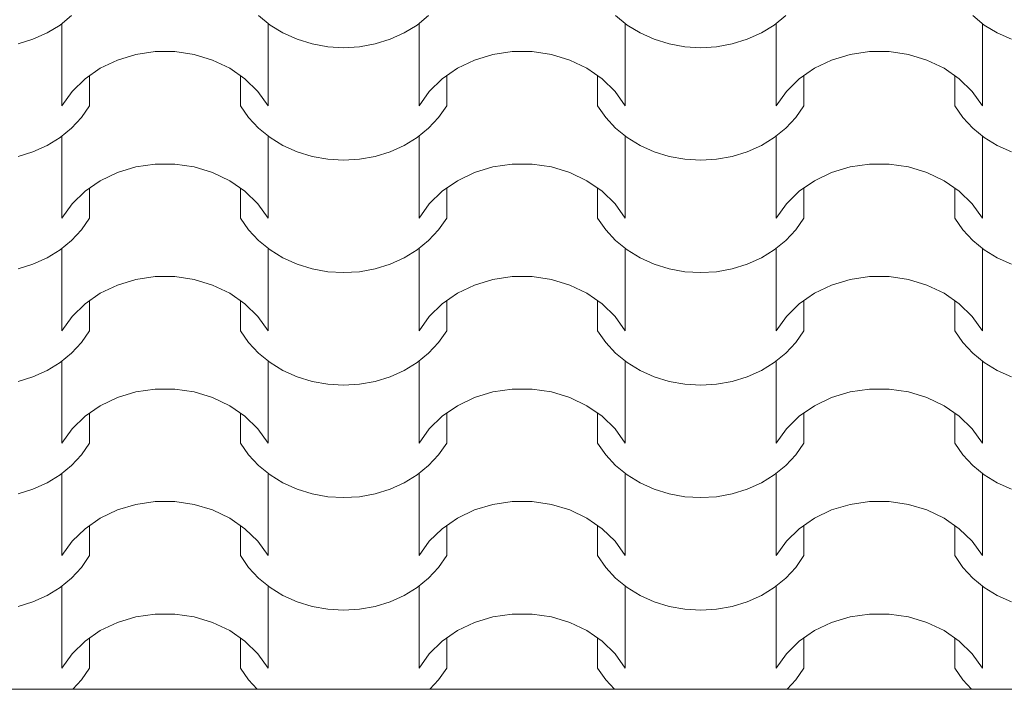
# Model space of a CAD drawing. Extents: x -631805 to -376315, y -40155 to 84873.
# Tile 256 of 256: x -484643 to -483523, y 65864 to 66626. Entities that reach past the tile are written whole.
import ezdxf

# ---------------------------------------------------------------- set-up
doc = ezdxf.new("R2010")
doc.units = 0
doc.header["$MEASUREMENT"] = 0
doc.linetypes.add('Dashed', pattern=[564.444447, 282.222223, -282.222223])
doc.layers.add('arch wypelnienia_Nr_Pióra__102', color=252, linetype='Continuous', lineweight=9)
doc.layers.add('INWENT.ŚCIANY_Nr_Pióra__21', color=252, linetype='Continuous', lineweight=9)

# ---------------------------------------------------------------- blocks, each defined once
blk = doc.blocks.new('*X879')
at = {"layer": 'arch wypelnienia_Nr_Pióra__102', "linetype": 'Continuous'}
for p, q in [((-486295.2, 131092.7), (-486309.9, 131083.7)), ((-486282.1, 131103.4), (-486295.2, 131092.7)), ((-486293, 131094.3), (-486293, 131019.9)), ((-486056.2, 131092.7), (-486069.3, 131103.4)), ((-486058.4, 131094.3), (-486058.4, 131019.9)), ((-486041.5, 131083.7), (-486056.2, 131092.7)), ((-485888.8, 131092.7), (-485903.5, 131083.7)), ((-485875.7, 131103.4), (-485888.8, 131092.7)), ((-485886.6, 131094.3), (-485886.6, 131019.9)), ((-485649.8, 131092.7), (-485662.9, 131103.4)), ((-485652, 131094.3), (-485652, 131019.9)), ((-485635.1, 131083.7), (-485649.8, 131092.7)), ((-485482.4, 131092.7), (-485497.1, 131083.7)), ((-485469.3, 131103.4), (-485482.4, 131092.7)), ((-485480.2, 131094.3), (-485480.2, 131019.9)), ((-485243.4, 131092.7), (-485256.5, 131103.4)), ((-485245.6, 131094.3), (-485245.6, 131019.9)), ((-485228.7, 131083.7), (-485243.4, 131092.7)), ((-486309.9, 131083.7), (-486326, 131076.5)), ((-486025.4, 131076.5), (-486041.5, 131083.7)), ((-485903.5, 131083.7), (-485919.6, 131076.5)), ((-485619, 131076.5), (-485635.1, 131083.7)), ((-485497.1, 131083.7), (-485513.2, 131076.5)), ((-485212.6, 131076.5), (-485228.7, 131083.7)), ((-486326, 131076.5), (-486343, 131071.2)), ((-486293, 131075.2), (-486293, 131000.9)), ((-486058.4, 131075.2), (-486058.4, 131000.9)), ((-486008.4, 131071.2), (-486025.4, 131076.5)), ((-485990.6, 131068), (-486008.4, 131071.2)), ((-485936.6, 131071.2), (-485954.4, 131068)), ((-485919.6, 131076.5), (-485936.6, 131071.2)), ((-485886.6, 131075.2), (-485886.6, 131000.9)), ((-485652, 131075.2), (-485652, 131000.9)), ((-485602, 131071.2), (-485619, 131076.5)), ((-485584.2, 131068), (-485602, 131071.2)), ((-485530.2, 131071.2), (-485548, 131068)), ((-485513.2, 131076.5), (-485530.2, 131071.2)), ((-485480.2, 131075.2), (-485480.2, 131000.9)), ((-485245.6, 131075.2), (-485245.6, 131000.9)), ((-486229.9, 131052.9), (-486208.9, 131059.2)), ((-486208.9, 131059.2), (-486186.9, 131062.5)), ((-486186.9, 131062.5), (-486175.7, 131062.5)), ((-486175.7, 131062.5), (-486164.5, 131062.5)), ((-486164.5, 131062.5), (-486142.5, 131059.2)), ((-486142.5, 131059.2), (-486121.5, 131052.9)), ((-485972.5, 131066.9), (-485990.6, 131068)), ((-485954.4, 131068), (-485972.5, 131066.9)), ((-485823.5, 131052.9), (-485802.5, 131059.2)), ((-485802.5, 131059.2), (-485780.5, 131062.5)), ((-485780.5, 131062.5), (-485769.3, 131062.5)), ((-485769.3, 131062.5), (-485758.1, 131062.5)), ((-485758.1, 131062.5), (-485736.1, 131059.2)), ((-485736.1, 131059.2), (-485715.1, 131052.9)), ((-485566.1, 131066.9), (-485584.2, 131068)), ((-485548, 131068), (-485566.1, 131066.9)), ((-485417.1, 131052.9), (-485396.1, 131059.2)), ((-485396.1, 131059.2), (-485374.1, 131062.5)), ((-485374.1, 131062.5), (-485362.9, 131062.5)), ((-485362.9, 131062.5), (-485351.7, 131062.5)), ((-485351.7, 131062.5), (-485329.7, 131059.2)), ((-485329.7, 131059.2), (-485308.7, 131052.9)), ((-486249.4, 131043.5), (-486229.9, 131052.9)), ((-486121.5, 131052.9), (-486102, 131043.5)), ((-485843, 131043.5), (-485823.5, 131052.9)), ((-485715.1, 131052.9), (-485695.6, 131043.5)), ((-485436.6, 131043.5), (-485417.1, 131052.9)), ((-485308.7, 131052.9), (-485289.2, 131043.5)), ((-486266.7, 131031.5), (-486249.4, 131043.5)), ((-486102, 131043.5), (-486084.7, 131031.5)), ((-485860.3, 131031.5), (-485843, 131043.5)), ((-485695.6, 131043.5), (-485678.3, 131031.5)), ((-485453.9, 131031.5), (-485436.6, 131043.5)), ((-485289.2, 131043.5), (-485271.9, 131031.5)), ((-486281.4, 131017.1), (-486266.7, 131031.5)), ((-486261.6, 131035.1), (-486261.6, 131000.9)), ((-486089.8, 131035.1), (-486089.8, 131000.9)), ((-486084.7, 131031.5), (-486070, 131017.1)), ((-485875, 131017.1), (-485860.3, 131031.5)), ((-485855.2, 131035.1), (-485855.2, 131000.9)), ((-485683.4, 131035.1), (-485683.4, 131000.9)), ((-485678.3, 131031.5), (-485663.6, 131017.1)), ((-485468.6, 131017.1), (-485453.9, 131031.5)), ((-485448.8, 131035.1), (-485448.8, 131000.9)), ((-485277, 131035.1), (-485277, 131000.9)), ((-485271.9, 131031.5), (-485257.2, 131017.1)), ((-486293, 131000.9), (-486281.4, 131017.1)), ((-486070, 131017.1), (-486058.4, 131000.9)), ((-485886.6, 131000.9), (-485875, 131017.1)), ((-485663.6, 131017.1), (-485652, 131000.9)), ((-485480.2, 131000.9), (-485468.6, 131017.1)), ((-485257.2, 131017.1), (-485245.6, 131000.9)), ((-486261.6, 131000.9), (-486270.8, 130987.5)), ((-486080.6, 130987.5), (-486089.8, 131000.9)), ((-485855.2, 131000.9), (-485864.4, 130987.5)), ((-485674.2, 130987.5), (-485683.4, 131000.9)), ((-485448.8, 131000.9), (-485458, 130987.5)), ((-485267.8, 130987.5), (-485277, 131000.9)), ((-486270.8, 130987.5), (-486282.1, 130975.4)), ((-486069.3, 130975.4), (-486080.6, 130987.5)), ((-485864.4, 130987.5), (-485875.7, 130975.4)), ((-485662.9, 130975.4), (-485674.2, 130987.5)), ((-485458, 130987.5), (-485469.3, 130975.4)), ((-485256.5, 130975.4), (-485267.8, 130987.5)), ((-486282.1, 130975.4), (-486295.2, 130964.7)), ((-486056.2, 130964.7), (-486069.3, 130975.4)), ((-485875.7, 130975.4), (-485888.8, 130964.7)), ((-485649.8, 130964.7), (-485662.9, 130975.4)), ((-485469.3, 130975.4), (-485482.4, 130964.7)), ((-485243.4, 130964.7), (-485256.5, 130975.4)), ((-486295.2, 130964.7), (-486309.9, 130955.6)), ((-486293, 130966.2), (-486293, 130891.9)), ((-486058.4, 130966.2), (-486058.4, 130891.9)), ((-486041.5, 130955.6), (-486056.2, 130964.7)), ((-485888.8, 130964.7), (-485903.5, 130955.6)), ((-485886.6, 130966.2), (-485886.6, 130891.9)), ((-485652, 130966.2), (-485652, 130891.9)), ((-485635.1, 130955.6), (-485649.8, 130964.7)), ((-485482.4, 130964.7), (-485497.1, 130955.6)), ((-485480.2, 130966.2), (-485480.2, 130891.9)), ((-485245.6, 130966.2), (-485245.6, 130891.9)), ((-485228.7, 130955.6), (-485243.4, 130964.7)), ((-486326, 130948.4), (-486343, 130943.1)), ((-486309.9, 130955.6), (-486326, 130948.4)), ((-486293, 130947.2), (-486293, 130872.8)), ((-486058.4, 130947.2), (-486058.4, 130872.8)), ((-486025.4, 130948.4), (-486041.5, 130955.6)), ((-486008.4, 130943.1), (-486025.4, 130948.4)), ((-485919.6, 130948.4), (-485936.6, 130943.1)), ((-485903.5, 130955.6), (-485919.6, 130948.4)), ((-485886.6, 130947.2), (-485886.6, 130872.8)), ((-485652, 130947.2), (-485652, 130872.8)), ((-485619, 130948.4), (-485635.1, 130955.6)), ((-485602, 130943.1), (-485619, 130948.4)), ((-485513.2, 130948.4), (-485530.2, 130943.1)), ((-485497.1, 130955.6), (-485513.2, 130948.4)), ((-485480.2, 130947.2), (-485480.2, 130872.8)), ((-485245.6, 130947.2), (-485245.6, 130872.8)), ((-485212.6, 130948.4), (-485228.7, 130955.6)), ((-485990.6, 130939.9), (-486008.4, 130943.1)), ((-485972.5, 130938.9), (-485990.6, 130939.9)), ((-485954.4, 130939.9), (-485972.5, 130938.9)), ((-485936.6, 130943.1), (-485954.4, 130939.9)), ((-485584.2, 130939.9), (-485602, 130943.1)), ((-485566.1, 130938.9), (-485584.2, 130939.9)), ((-485548, 130939.9), (-485566.1, 130938.9)), ((-485530.2, 130943.1), (-485548, 130939.9)), ((-486249.4, 130915.4), (-486229.9, 130924.8)), ((-486229.9, 130924.8), (-486208.9, 130931.2)), ((-486208.9, 130931.2), (-486186.9, 130934.4)), ((-486186.9, 130934.4), (-486175.7, 130934.4)), ((-486175.7, 130934.4), (-486164.5, 130934.4)), ((-486164.5, 130934.4), (-486142.5, 130931.2)), ((-486142.5, 130931.2), (-486121.5, 130924.8)), ((-486121.5, 130924.8), (-486102, 130915.4)), ((-485843, 130915.4), (-485823.5, 130924.8)), ((-485823.5, 130924.8), (-485802.5, 130931.2)), ((-485802.5, 130931.2), (-485780.5, 130934.4)), ((-485780.5, 130934.4), (-485769.3, 130934.4)), ((-485769.3, 130934.4), (-485758.1, 130934.4)), ((-485758.1, 130934.4), (-485736.1, 130931.2)), ((-485736.1, 130931.2), (-485715.1, 130924.8)), ((-485715.1, 130924.8), (-485695.6, 130915.4)), ((-485436.6, 130915.4), (-485417.1, 130924.8)), ((-485417.1, 130924.8), (-485396.1, 130931.2)), ((-485396.1, 130931.2), (-485374.1, 130934.4)), ((-485374.1, 130934.4), (-485362.9, 130934.4)), ((-485362.9, 130934.4), (-485351.7, 130934.4)), ((-485351.7, 130934.4), (-485329.7, 130931.2)), ((-485329.7, 130931.2), (-485308.7, 130924.8)), ((-485308.7, 130924.8), (-485289.2, 130915.4)), ((-486266.7, 130903.4), (-486249.4, 130915.4)), ((-486102, 130915.4), (-486084.7, 130903.4)), ((-485860.3, 130903.4), (-485843, 130915.4)), ((-485695.6, 130915.4), (-485678.3, 130903.4)), ((-485453.9, 130903.4), (-485436.6, 130915.4)), ((-485289.2, 130915.4), (-485271.9, 130903.4)), ((-486281.4, 130889.1), (-486266.7, 130903.4)), ((-486261.6, 130907), (-486261.6, 130872.8)), ((-486089.8, 130907), (-486089.8, 130872.8)), ((-486084.7, 130903.4), (-486070, 130889.1)), ((-485875, 130889.1), (-485860.3, 130903.4)), ((-485855.2, 130907), (-485855.2, 130872.8)), ((-485683.4, 130907), (-485683.4, 130872.8)), ((-485678.3, 130903.4), (-485663.6, 130889.1)), ((-485468.6, 130889.1), (-485453.9, 130903.4)), ((-485448.8, 130907), (-485448.8, 130872.8)), ((-485277, 130907), (-485277, 130872.8)), ((-485271.9, 130903.4), (-485257.2, 130889.1)), ((-486293, 130872.8), (-486281.4, 130889.1)), ((-486070, 130889.1), (-486058.4, 130872.8)), ((-485886.6, 130872.8), (-485875, 130889.1)), ((-485663.6, 130889.1), (-485652, 130872.8)), ((-485480.2, 130872.8), (-485468.6, 130889.1)), ((-485257.2, 130889.1), (-485245.6, 130872.8)), ((-486261.6, 130872.8), (-486270.8, 130859.4)), ((-486080.6, 130859.4), (-486089.8, 130872.8)), ((-485855.2, 130872.8), (-485864.4, 130859.4)), ((-485674.2, 130859.4), (-485683.4, 130872.8)), ((-485448.8, 130872.8), (-485458, 130859.4)), ((-485267.8, 130859.4), (-485277, 130872.8)), ((-486270.8, 130859.4), (-486282.1, 130847.3)), ((-486069.3, 130847.3), (-486080.6, 130859.4)), ((-485864.4, 130859.4), (-485875.7, 130847.3)), ((-485662.9, 130847.3), (-485674.2, 130859.4)), ((-485458, 130859.4), (-485469.3, 130847.3)), ((-485256.5, 130847.3), (-485267.8, 130859.4)), ((-486282.1, 130847.3), (-486295.2, 130836.6)), ((-486056.2, 130836.6), (-486069.3, 130847.3)), ((-485875.7, 130847.3), (-485888.8, 130836.6)), ((-485649.8, 130836.6), (-485662.9, 130847.3)), ((-485469.3, 130847.3), (-485482.4, 130836.6)), ((-485243.4, 130836.6), (-485256.5, 130847.3)), ((-486295.2, 130836.6), (-486309.9, 130827.5)), ((-486293, 130838.2), (-486293, 130763.8)), ((-486058.4, 130838.2), (-486058.4, 130763.8)), ((-486041.5, 130827.5), (-486056.2, 130836.6)), ((-485888.8, 130836.6), (-485903.5, 130827.5)), ((-485886.6, 130838.2), (-485886.6, 130763.8)), ((-485652, 130838.2), (-485652, 130763.8)), ((-485635.1, 130827.5), (-485649.8, 130836.6)), ((-485482.4, 130836.6), (-485497.1, 130827.5)), ((-485480.2, 130838.2), (-485480.2, 130763.8)), ((-485245.6, 130838.2), (-485245.6, 130763.8)), ((-485228.7, 130827.5), (-485243.4, 130836.6)), ((-486309.9, 130827.5), (-486326, 130820.3)), ((-486025.4, 130820.3), (-486041.5, 130827.5)), ((-485903.5, 130827.5), (-485919.6, 130820.3)), ((-485619, 130820.3), (-485635.1, 130827.5)), ((-485497.1, 130827.5), (-485513.2, 130820.3)), ((-485212.6, 130820.3), (-485228.7, 130827.5)), ((-486326, 130820.3), (-486343, 130815.1)), ((-486293, 130819.1), (-486293, 130744.7)), ((-486058.4, 130819.1), (-486058.4, 130744.7)), ((-486008.4, 130815.1), (-486025.4, 130820.3)), ((-485990.6, 130811.9), (-486008.4, 130815.1)), ((-485936.6, 130815.1), (-485954.4, 130811.9)), ((-485919.6, 130820.3), (-485936.6, 130815.1)), ((-485886.6, 130819.1), (-485886.6, 130744.7)), ((-485652, 130819.1), (-485652, 130744.7)), ((-485602, 130815.1), (-485619, 130820.3)), ((-485584.2, 130811.9), (-485602, 130815.1)), ((-485530.2, 130815.1), (-485548, 130811.9)), ((-485513.2, 130820.3), (-485530.2, 130815.1)), ((-485480.2, 130819.1), (-485480.2, 130744.7)), ((-485245.6, 130819.1), (-485245.6, 130744.7)), ((-486229.9, 130796.7), (-486208.9, 130803.1)), ((-486208.9, 130803.1), (-486186.9, 130806.3)), ((-486186.9, 130806.3), (-486175.7, 130806.3)), ((-486175.7, 130806.3), (-486164.5, 130806.3)), ((-486164.5, 130806.3), (-486142.5, 130803.1)), ((-486142.5, 130803.1), (-486121.5, 130796.7)), ((-485972.5, 130810.8), (-485990.6, 130811.9)), ((-485954.4, 130811.9), (-485972.5, 130810.8)), ((-485823.5, 130796.7), (-485802.5, 130803.1)), ((-485802.5, 130803.1), (-485780.5, 130806.3)), ((-485780.5, 130806.3), (-485769.3, 130806.3)), ((-485769.3, 130806.3), (-485758.1, 130806.3)), ((-485758.1, 130806.3), (-485736.1, 130803.1)), ((-485736.1, 130803.1), (-485715.1, 130796.7)), ((-485566.1, 130810.8), (-485584.2, 130811.9)), ((-485548, 130811.9), (-485566.1, 130810.8)), ((-485417.1, 130796.7), (-485396.1, 130803.1)), ((-485396.1, 130803.1), (-485374.1, 130806.3)), ((-485374.1, 130806.3), (-485362.9, 130806.3)), ((-485362.9, 130806.3), (-485351.7, 130806.3)), ((-485351.7, 130806.3), (-485329.7, 130803.1)), ((-485329.7, 130803.1), (-485308.7, 130796.7)), ((-486249.4, 130787.4), (-486229.9, 130796.7)), ((-486121.5, 130796.7), (-486102, 130787.4)), ((-485843, 130787.4), (-485823.5, 130796.7)), ((-485715.1, 130796.7), (-485695.6, 130787.4)), ((-485436.6, 130787.4), (-485417.1, 130796.7)), ((-485308.7, 130796.7), (-485289.2, 130787.4)), ((-486266.7, 130775.4), (-486249.4, 130787.4)), ((-486261.6, 130778.9), (-486261.6, 130744.7)), ((-486102, 130787.4), (-486084.7, 130775.4)), ((-486089.8, 130778.9), (-486089.8, 130744.7)), ((-485860.3, 130775.4), (-485843, 130787.4)), ((-485855.2, 130778.9), (-485855.2, 130744.7)), ((-485695.6, 130787.4), (-485678.3, 130775.4)), ((-485683.4, 130778.9), (-485683.4, 130744.7)), ((-485453.9, 130775.4), (-485436.6, 130787.4)), ((-485448.8, 130778.9), (-485448.8, 130744.7)), ((-485289.2, 130787.4), (-485271.9, 130775.4)), ((-485277, 130778.9), (-485277, 130744.7)), ((-486281.4, 130761), (-486266.7, 130775.4)), ((-486084.7, 130775.4), (-486070, 130761)), ((-485875, 130761), (-485860.3, 130775.4)), ((-485678.3, 130775.4), (-485663.6, 130761)), ((-485468.6, 130761), (-485453.9, 130775.4)), ((-485271.9, 130775.4), (-485257.2, 130761)), ((-486293, 130744.7), (-486281.4, 130761)), ((-486070, 130761), (-486058.4, 130744.7)), ((-485886.6, 130744.7), (-485875, 130761)), ((-485663.6, 130761), (-485652, 130744.7)), ((-485480.2, 130744.7), (-485468.6, 130761)), ((-485257.2, 130761), (-485245.6, 130744.7)), ((-486261.6, 130744.7), (-486270.8, 130731.4)), ((-486080.6, 130731.4), (-486089.8, 130744.7)), ((-485855.2, 130744.7), (-485864.4, 130731.4)), ((-485674.2, 130731.4), (-485683.4, 130744.7)), ((-485448.8, 130744.7), (-485458, 130731.4)), ((-485267.8, 130731.4), (-485277, 130744.7)), ((-486270.8, 130731.4), (-486282.1, 130719.2)), ((-486069.3, 130719.2), (-486080.6, 130731.4)), ((-485864.4, 130731.4), (-485875.7, 130719.2)), ((-485662.9, 130719.2), (-485674.2, 130731.4)), ((-485458, 130731.4), (-485469.3, 130719.2)), ((-485256.5, 130719.2), (-485267.8, 130731.4)), ((-486282.1, 130719.2), (-486295.2, 130708.5)), ((-486056.2, 130708.5), (-486069.3, 130719.2)), ((-485875.7, 130719.2), (-485888.8, 130708.5)), ((-485649.8, 130708.5), (-485662.9, 130719.2)), ((-485469.3, 130719.2), (-485482.4, 130708.5)), ((-485243.4, 130708.5), (-485256.5, 130719.2)), ((-486295.2, 130708.5), (-486309.9, 130699.5)), ((-486293, 130710.1), (-486293, 130635.7)), ((-486058.4, 130710.1), (-486058.4, 130635.7)), ((-486041.5, 130699.5), (-486056.2, 130708.5)), ((-485888.8, 130708.5), (-485903.5, 130699.5)), ((-485886.6, 130710.1), (-485886.6, 130635.7)), ((-485652, 130710.1), (-485652, 130635.7)), ((-485635.1, 130699.5), (-485649.8, 130708.5)), ((-485482.4, 130708.5), (-485497.1, 130699.5)), ((-485480.2, 130710.1), (-485480.2, 130635.7)), ((-485245.6, 130710.1), (-485245.6, 130635.7)), ((-485228.7, 130699.5), (-485243.4, 130708.5)), ((-486326, 130692.2), (-486343, 130687)), ((-486309.9, 130699.5), (-486326, 130692.2)), ((-486293, 130691), (-486293, 130616.7)), ((-486058.4, 130691), (-486058.4, 130616.7)), ((-486025.4, 130692.2), (-486041.5, 130699.5)), ((-486008.4, 130687), (-486025.4, 130692.2)), ((-485919.6, 130692.2), (-485936.6, 130687)), ((-485903.5, 130699.5), (-485919.6, 130692.2)), ((-485886.6, 130691), (-485886.6, 130616.7)), ((-485652, 130691), (-485652, 130616.7)), ((-485619, 130692.2), (-485635.1, 130699.5)), ((-485602, 130687), (-485619, 130692.2)), ((-485513.2, 130692.2), (-485530.2, 130687)), ((-485497.1, 130699.5), (-485513.2, 130692.2)), ((-485480.2, 130691), (-485480.2, 130616.7)), ((-485245.6, 130691), (-485245.6, 130616.7)), ((-485212.6, 130692.2), (-485228.7, 130699.5)), ((-486208.9, 130675), (-486186.9, 130678.3)), ((-486186.9, 130678.3), (-486175.7, 130678.3)), ((-486175.7, 130678.3), (-486164.5, 130678.3)), ((-486164.5, 130678.3), (-486142.5, 130675)), ((-485990.6, 130683.8), (-486008.4, 130687)), ((-485972.5, 130682.7), (-485990.6, 130683.8)), ((-485954.4, 130683.8), (-485972.5, 130682.7)), ((-485936.6, 130687), (-485954.4, 130683.8)), ((-485802.5, 130675), (-485780.5, 130678.3)), ((-485780.5, 130678.3), (-485769.3, 130678.3)), ((-485769.3, 130678.3), (-485758.1, 130678.3)), ((-485758.1, 130678.3), (-485736.1, 130675)), ((-485584.2, 130683.8), (-485602, 130687)), ((-485566.1, 130682.7), (-485584.2, 130683.8)), ((-485548, 130683.8), (-485566.1, 130682.7)), ((-485530.2, 130687), (-485548, 130683.8)), ((-485396.1, 130675), (-485374.1, 130678.3)), ((-485374.1, 130678.3), (-485362.9, 130678.3)), ((-485362.9, 130678.3), (-485351.7, 130678.3)), ((-485351.7, 130678.3), (-485329.7, 130675)), ((-486249.4, 130659.3), (-486229.9, 130668.6)), ((-486229.9, 130668.6), (-486208.9, 130675)), ((-486142.5, 130675), (-486121.5, 130668.6)), ((-486121.5, 130668.6), (-486102, 130659.3)), ((-485843, 130659.3), (-485823.5, 130668.6)), ((-485823.5, 130668.6), (-485802.5, 130675)), ((-485736.1, 130675), (-485715.1, 130668.6)), ((-485715.1, 130668.6), (-485695.6, 130659.3)), ((-485436.6, 130659.3), (-485417.1, 130668.6)), ((-485417.1, 130668.6), (-485396.1, 130675)), ((-485329.7, 130675), (-485308.7, 130668.6)), ((-485308.7, 130668.6), (-485289.2, 130659.3)), ((-486266.7, 130647.3), (-486249.4, 130659.3)), ((-486102, 130659.3), (-486084.7, 130647.3)), ((-485860.3, 130647.3), (-485843, 130659.3)), ((-485695.6, 130659.3), (-485678.3, 130647.3)), ((-485453.9, 130647.3), (-485436.6, 130659.3)), ((-485289.2, 130659.3), (-485271.9, 130647.3)), ((-486281.4, 130632.9), (-486266.7, 130647.3)), ((-486261.6, 130650.8), (-486261.6, 130616.7)), ((-486089.8, 130650.8), (-486089.8, 130616.7)), ((-486084.7, 130647.3), (-486070, 130632.9)), ((-485875, 130632.9), (-485860.3, 130647.3)), ((-485855.2, 130650.8), (-485855.2, 130616.7)), ((-485683.4, 130650.8), (-485683.4, 130616.7)), ((-485678.3, 130647.3), (-485663.6, 130632.9)), ((-485468.6, 130632.9), (-485453.9, 130647.3)), ((-485448.8, 130650.8), (-485448.8, 130616.7)), ((-485277, 130650.8), (-485277, 130616.7)), ((-485271.9, 130647.3), (-485257.2, 130632.9)), ((-486293, 130616.7), (-486281.4, 130632.9)), ((-486070, 130632.9), (-486058.4, 130616.7)), ((-485886.6, 130616.7), (-485875, 130632.9)), ((-485663.6, 130632.9), (-485652, 130616.7)), ((-485480.2, 130616.7), (-485468.6, 130632.9)), ((-485257.2, 130632.9), (-485245.6, 130616.7)), ((-486261.6, 130616.7), (-486270.8, 130603.3)), ((-486080.6, 130603.3), (-486089.8, 130616.7)), ((-485855.2, 130616.7), (-485864.4, 130603.3)), ((-485674.2, 130603.3), (-485683.4, 130616.7)), ((-485448.8, 130616.7), (-485458, 130603.3)), ((-485267.8, 130603.3), (-485277, 130616.7)), ((-486270.8, 130603.3), (-486282.1, 130591.2)), ((-486069.3, 130591.2), (-486080.6, 130603.3)), ((-485864.4, 130603.3), (-485875.7, 130591.2)), ((-485662.9, 130591.2), (-485674.2, 130603.3)), ((-485458, 130603.3), (-485469.3, 130591.2)), ((-485256.5, 130591.2), (-485267.8, 130603.3)), ((-486282.1, 130591.2), (-486295.2, 130580.5)), ((-486056.2, 130580.5), (-486069.3, 130591.2)), ((-485875.7, 130591.2), (-485888.8, 130580.5)), ((-485649.8, 130580.5), (-485662.9, 130591.2)), ((-485469.3, 130591.2), (-485482.4, 130580.5)), ((-485243.4, 130580.5), (-485256.5, 130591.2)), ((-486295.2, 130580.5), (-486309.9, 130571.4)), ((-486293, 130582), (-486293, 130507.7)), ((-486058.4, 130582), (-486058.4, 130507.7)), ((-486041.5, 130571.4), (-486056.2, 130580.5)), ((-485888.8, 130580.5), (-485903.5, 130571.4)), ((-485886.6, 130582), (-485886.6, 130507.7)), ((-485652, 130582), (-485652, 130507.7)), ((-485635.1, 130571.4), (-485649.8, 130580.5)), ((-485482.4, 130580.5), (-485497.1, 130571.4)), ((-485480.2, 130582), (-485480.2, 130507.7)), ((-485245.6, 130582), (-485245.6, 130507.7)), ((-485228.7, 130571.4), (-485243.4, 130580.5)), ((-486309.9, 130571.4), (-486326, 130564.2)), ((-486025.4, 130564.2), (-486041.5, 130571.4)), ((-485903.5, 130571.4), (-485919.6, 130564.2)), ((-485619, 130564.2), (-485635.1, 130571.4)), ((-485497.1, 130571.4), (-485513.2, 130564.2)), ((-485212.6, 130564.2), (-485228.7, 130571.4)), ((-486326, 130564.2), (-486343, 130558.9)), ((-486293, 130563), (-486293, 130488.6)), ((-486058.4, 130563), (-486058.4, 130488.6)), ((-486008.4, 130558.9), (-486025.4, 130564.2)), ((-485990.6, 130555.7), (-486008.4, 130558.9)), ((-485972.5, 130554.6), (-485990.6, 130555.7)), ((-485954.4, 130555.7), (-485972.5, 130554.6)), ((-485936.6, 130558.9), (-485954.4, 130555.7)), ((-485919.6, 130564.2), (-485936.6, 130558.9)), ((-485886.6, 130563), (-485886.6, 130488.6)), ((-485652, 130563), (-485652, 130488.6)), ((-485602, 130558.9), (-485619, 130564.2)), ((-485584.2, 130555.7), (-485602, 130558.9)), ((-485566.1, 130554.6), (-485584.2, 130555.7)), ((-485548, 130555.7), (-485566.1, 130554.6)), ((-485530.2, 130558.9), (-485548, 130555.7)), ((-485513.2, 130564.2), (-485530.2, 130558.9)), ((-485480.2, 130563), (-485480.2, 130488.6)), ((-485245.6, 130563), (-485245.6, 130488.6)), ((-486229.9, 130540.6), (-486208.9, 130547)), ((-486208.9, 130547), (-486186.9, 130550.2)), ((-486186.9, 130550.2), (-486175.7, 130550.2)), ((-486175.7, 130550.2), (-486164.5, 130550.2)), ((-486164.5, 130550.2), (-486142.5, 130547)), ((-486142.5, 130547), (-486121.5, 130540.6)), ((-485823.5, 130540.6), (-485802.5, 130547)), ((-485802.5, 130547), (-485780.5, 130550.2)), ((-485780.5, 130550.2), (-485769.3, 130550.2)), ((-485769.3, 130550.2), (-485758.1, 130550.2)), ((-485758.1, 130550.2), (-485736.1, 130547)), ((-485736.1, 130547), (-485715.1, 130540.6)), ((-485417.1, 130540.6), (-485396.1, 130547)), ((-485396.1, 130547), (-485374.1, 130550.2)), ((-485374.1, 130550.2), (-485362.9, 130550.2)), ((-485362.9, 130550.2), (-485351.7, 130550.2)), ((-485351.7, 130550.2), (-485329.7, 130547)), ((-485329.7, 130547), (-485308.7, 130540.6)), ((-486249.4, 130531.2), (-486229.9, 130540.6)), ((-486121.5, 130540.6), (-486102, 130531.2)), ((-485843, 130531.2), (-485823.5, 130540.6)), ((-485715.1, 130540.6), (-485695.6, 130531.2)), ((-485436.6, 130531.2), (-485417.1, 130540.6)), ((-485308.7, 130540.6), (-485289.2, 130531.2)), ((-486266.7, 130519.2), (-486249.4, 130531.2)), ((-486261.6, 130522.8), (-486261.6, 130488.6)), ((-486102, 130531.2), (-486084.7, 130519.2)), ((-486089.8, 130522.8), (-486089.8, 130488.6)), ((-485860.3, 130519.2), (-485843, 130531.2)), ((-485855.2, 130522.8), (-485855.2, 130488.6)), ((-485695.6, 130531.2), (-485678.3, 130519.2)), ((-485683.4, 130522.8), (-485683.4, 130488.6)), ((-485453.9, 130519.2), (-485436.6, 130531.2)), ((-485448.8, 130522.8), (-485448.8, 130488.6)), ((-485289.2, 130531.2), (-485271.9, 130519.2)), ((-485277, 130522.8), (-485277, 130488.6)), ((-486281.4, 130504.9), (-486266.7, 130519.2)), ((-486084.7, 130519.2), (-486070, 130504.9)), ((-485875, 130504.9), (-485860.3, 130519.2)), ((-485678.3, 130519.2), (-485663.6, 130504.9)), ((-485468.6, 130504.9), (-485453.9, 130519.2)), ((-485271.9, 130519.2), (-485257.2, 130504.9)), ((-486293, 130488.6), (-486281.4, 130504.9)), ((-486070, 130504.9), (-486058.4, 130488.6)), ((-485886.6, 130488.6), (-485875, 130504.9)), ((-485663.6, 130504.9), (-485652, 130488.6)), ((-485480.2, 130488.6), (-485468.6, 130504.9)), ((-485257.2, 130504.9), (-485245.6, 130488.6)), ((-486261.6, 130488.6), (-486270.8, 130475.2)), ((-486080.6, 130475.2), (-486089.8, 130488.6)), ((-485855.2, 130488.6), (-485864.4, 130475.2)), ((-485674.2, 130475.2), (-485683.4, 130488.6)), ((-485448.8, 130488.6), (-485458, 130475.2)), ((-485267.8, 130475.2), (-485277, 130488.6)), ((-486270.8, 130475.2), (-486282.1, 130463.1)), ((-486069.3, 130463.1), (-486080.6, 130475.2)), ((-485864.4, 130475.2), (-485875.7, 130463.1)), ((-485662.9, 130463.1), (-485674.2, 130475.2)), ((-485458, 130475.2), (-485469.3, 130463.1)), ((-485256.5, 130463.1), (-485267.8, 130475.2)), ((-486282.1, 130463.1), (-486295.2, 130452.4)), ((-486293, 130453.9), (-486293, 130379.6)), ((-486056.2, 130452.4), (-486069.3, 130463.1)), ((-486058.4, 130453.9), (-486058.4, 130379.6)), ((-485875.7, 130463.1), (-485888.8, 130452.4)), ((-485886.6, 130453.9), (-485886.6, 130379.6)), ((-485649.8, 130452.4), (-485662.9, 130463.1)), ((-485652, 130453.9), (-485652, 130379.6)), ((-485469.3, 130463.1), (-485482.4, 130452.4)), ((-485480.2, 130453.9), (-485480.2, 130379.6)), ((-485243.4, 130452.4), (-485256.5, 130463.1)), ((-485245.6, 130453.9), (-485245.6, 130379.6)), ((-486309.9, 130443.3), (-486326, 130436.1)), ((-486295.2, 130452.4), (-486309.9, 130443.3)), ((-486041.5, 130443.3), (-486056.2, 130452.4)), ((-486025.4, 130436.1), (-486041.5, 130443.3)), ((-485903.5, 130443.3), (-485919.6, 130436.1)), ((-485888.8, 130452.4), (-485903.5, 130443.3)), ((-485635.1, 130443.3), (-485649.8, 130452.4)), ((-485619, 130436.1), (-485635.1, 130443.3)), ((-485497.1, 130443.3), (-485513.2, 130436.1)), ((-485482.4, 130452.4), (-485497.1, 130443.3)), ((-485228.7, 130443.3), (-485243.4, 130452.4)), ((-485212.6, 130436.1), (-485228.7, 130443.3)), ((-486326, 130436.1), (-486343, 130430.8)), ((-486293, 130434.9), (-486293, 130360.5)), ((-486058.4, 130434.9), (-486058.4, 130360.5)), ((-486008.4, 130430.8), (-486025.4, 130436.1)), ((-485919.6, 130436.1), (-485936.6, 130430.8)), ((-485886.6, 130434.9), (-485886.6, 130360.5)), ((-485652, 130434.9), (-485652, 130360.5)), ((-485602, 130430.8), (-485619, 130436.1)), ((-485513.2, 130436.1), (-485530.2, 130430.8)), ((-485480.2, 130434.9), (-485480.2, 130360.5)), ((-485245.6, 130434.9), (-485245.6, 130360.5)), ((-486208.9, 130418.9), (-486186.9, 130422.1)), ((-486186.9, 130422.1), (-486175.7, 130422.1)), ((-486175.7, 130422.1), (-486164.5, 130422.1)), ((-486164.5, 130422.1), (-486142.5, 130418.9)), ((-485990.6, 130427.7), (-486008.4, 130430.8)), ((-485972.5, 130426.6), (-485990.6, 130427.7)), ((-485954.4, 130427.7), (-485972.5, 130426.6)), ((-485936.6, 130430.8), (-485954.4, 130427.7)), ((-485802.5, 130418.9), (-485780.5, 130422.1)), ((-485780.5, 130422.1), (-485769.3, 130422.1)), ((-485769.3, 130422.1), (-485758.1, 130422.1)), ((-485758.1, 130422.1), (-485736.1, 130418.9)), ((-485584.2, 130427.7), (-485602, 130430.8)), ((-485566.1, 130426.6), (-485584.2, 130427.7)), ((-485548, 130427.7), (-485566.1, 130426.6)), ((-485530.2, 130430.8), (-485548, 130427.7)), ((-485396.1, 130418.9), (-485374.1, 130422.1)), ((-485374.1, 130422.1), (-485362.9, 130422.1)), ((-485362.9, 130422.1), (-485351.7, 130422.1)), ((-485351.7, 130422.1), (-485329.7, 130418.9)), ((-486249.4, 130403.2), (-486229.9, 130412.5)), ((-486229.9, 130412.5), (-486208.9, 130418.9)), ((-486142.5, 130418.9), (-486121.5, 130412.5)), ((-486121.5, 130412.5), (-486102, 130403.2)), ((-485843, 130403.2), (-485823.5, 130412.5)), ((-485823.5, 130412.5), (-485802.5, 130418.9)), ((-485736.1, 130418.9), (-485715.1, 130412.5)), ((-485715.1, 130412.5), (-485695.6, 130403.2)), ((-485436.6, 130403.2), (-485417.1, 130412.5)), ((-485417.1, 130412.5), (-485396.1, 130418.9)), ((-485329.7, 130418.9), (-485308.7, 130412.5)), ((-485308.7, 130412.5), (-485289.2, 130403.2)), ((-486266.7, 130391.2), (-486249.4, 130403.2)), ((-486102, 130403.2), (-486084.7, 130391.2)), ((-485860.3, 130391.2), (-485843, 130403.2)), ((-485695.6, 130403.2), (-485678.3, 130391.2)), ((-485453.9, 130391.2), (-485436.6, 130403.2)), ((-485289.2, 130403.2), (-485271.9, 130391.2)), ((-486281.4, 130376.8), (-486266.7, 130391.2)), ((-486261.6, 130394.7), (-486261.6, 130360.5)), ((-486089.8, 130394.7), (-486089.8, 130360.5)), ((-486084.7, 130391.2), (-486070, 130376.8)), ((-485875, 130376.8), (-485860.3, 130391.2)), ((-485855.2, 130394.7), (-485855.2, 130360.5)), ((-485683.4, 130394.7), (-485683.4, 130360.5)), ((-485678.3, 130391.2), (-485663.6, 130376.8)), ((-485468.6, 130376.8), (-485453.9, 130391.2)), ((-485448.8, 130394.7), (-485448.8, 130360.5)), ((-485277, 130394.7), (-485277, 130360.5)), ((-485271.9, 130391.2), (-485257.2, 130376.8)), ((-486293, 130360.5), (-486281.4, 130376.8)), ((-486070, 130376.8), (-486058.4, 130360.5)), ((-485886.6, 130360.5), (-485875, 130376.8)), ((-485663.6, 130376.8), (-485652, 130360.5)), ((-485480.2, 130360.5), (-485468.6, 130376.8)), ((-485257.2, 130376.8), (-485245.6, 130360.5)), ((-486261.6, 130360.5), (-486270.8, 130347.2)), ((-486080.6, 130347.2), (-486089.8, 130360.5)), ((-485855.2, 130360.5), (-485864.4, 130347.2)), ((-485674.2, 130347.2), (-485683.4, 130360.5)), ((-485448.8, 130360.5), (-485458, 130347.2)), ((-485267.8, 130347.2), (-485277, 130360.5)), ((-486270.8, 130347.2), (-486280.7, 130336.4)), ((-486070.7, 130336.4), (-486080.6, 130347.2)), ((-485864.4, 130347.2), (-485874.3, 130336.4)), ((-485664.3, 130336.4), (-485674.2, 130347.2)), ((-485458, 130347.2), (-485467.9, 130336.4)), ((-485257.9, 130336.4), (-485267.8, 130347.2))]:
    blk.add_line(p, q, dxfattribs=at)
blk = doc.blocks.new('Wypełnienie_29')
at = {"layer": 'arch wypelnienia_Nr_Pióra__102', "linetype": 'Dashed'}
blk.add_blockref('*X879', (0, 0), dxfattribs=at)

msp = doc.modelspace()

# ---------------------------------------------------------------- linework, layer by layer
at = {"layer": 'INWENT.ŚCIANY_Nr_Pióra__21', "linetype": 'Continuous'}
msp.add_line((-472524.8, 65863.7), (-485762.2, 65863.7), dxfattribs=at)

# ---------------------------------------------------------------- block references
at = {"layer": 'arch wypelnienia_Nr_Pióra__102', "linetype": 'Dashed'}
msp.add_blockref('Wypełnienie_29', (1698, -64472.7), dxfattribs=at)

doc.saveas('drawing.dxf')
